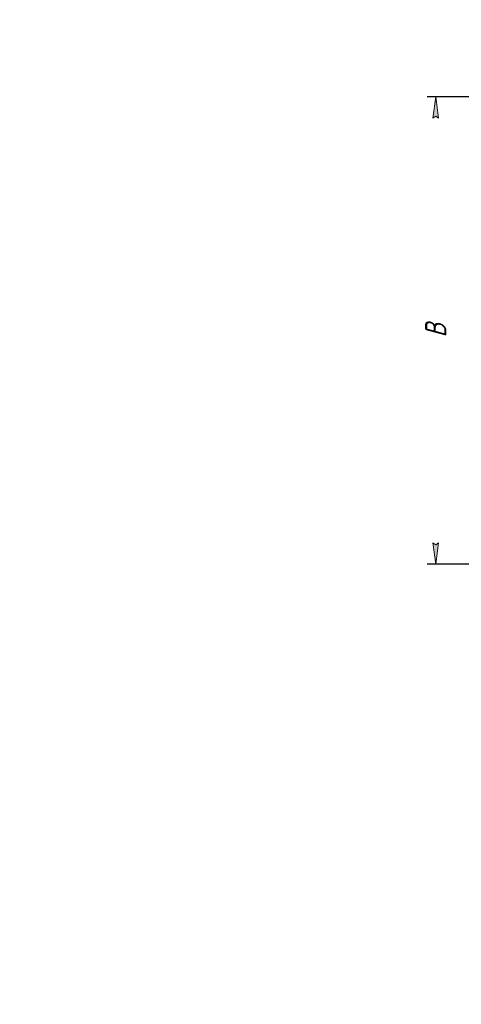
# Model space of a CAD drawing. Header units: millimetres. Extents: x 0 to 297, y 0 to 420.
# Tile 1 of 18: x 0 to 104, y 0 to 232. Entities that reach past the tile are written whole.
import ezdxf

# ---------------------------------------------------------------- set-up
doc = ezdxf.new("R2010")
doc.units = ezdxf.units.MM
doc.linetypes.add('K5LT_THIN', pattern=[0])
doc.layers.add('Системный слой', color=7, linetype='Continuous')
doc.styles.add('KDIMTEXTSTYLE', font='GOST_AU.SHX', dxfattribs={"width": 0.96, "oblique": 15, "height": 5})
doc.dimstyles.new('KDIMSTYLE (0.25)', dxfattribs={"dimtxt": 5, "dimasz": 1, "dimexe": 2, "dimexo": 0, "dimgap": 1, "dimtad": 1, "dimlfac": 4, "dimtxsty": 'KDIMTEXTSTYLE', "dimsah": 1, "dimcen": 0, "dimdle": 1, "dimadec": 0, "dimazin": 0, "dimtfac": 0.667, "dimtmove": 0, "dimatfit": 3, "dimfxl": 1, "dimtvp": 1, "dimtolj": 1, "dimtzin": 0, "dimarcsym": 0})

# ---------------------------------------------------------------- blocks, each defined once
blk = doc.blocks.new('KDIMARROW_01')
at = {"layer": 'Системный слой'}
blk.add_hatch(color=0, dxfattribs=at).paths.add_polyline_path([(-5, -0.66), (0, 0), (-5, 0.66), (-4.5, 0)])
at = {"layer": 'Системный слой', "color": 0, "linetype": 'K5LT_THIN', "lineweight": 18}
for p, q in [((-4.5, 0), (-5, 0.66)), ((-5, 0.66), (0, 0)), ((0, 0), (-5, -0.66)), ((-5, -0.66), (-4.5, 0)), ((0, 0), (-1, 0))]:
    blk.add_line(p, q, dxfattribs=at)

msp = doc.modelspace()

# ---------------------------------------------------------------- dimensions: what is measured, and where the dimension line sits
at = {"layer": 'Системный слой', "color": 7}
msp.add_linear_dim(base=(98.0019, 213.7208), p1=(138.1894, 103.7109), p2=(143.7832, 213.7208), angle=90, location=(98.0019, 158.7158), text='\\H5.0;\\W0.965;\\Q15;\\H5.0;\\W0.965;\\Q15;\\Q15;В', dimstyle='KDIMSTYLE (0.25)', override={"dimexo": 0, "dimblk1": 'KDIMARROW_01', "dimblk2": 'KDIMARROW_01', "dimse1": 0, "dimse2": 0, "dimclrt": 7, "dimtolj": 1}, dxfattribs=at).render()

doc.saveas('drawing.dxf')
